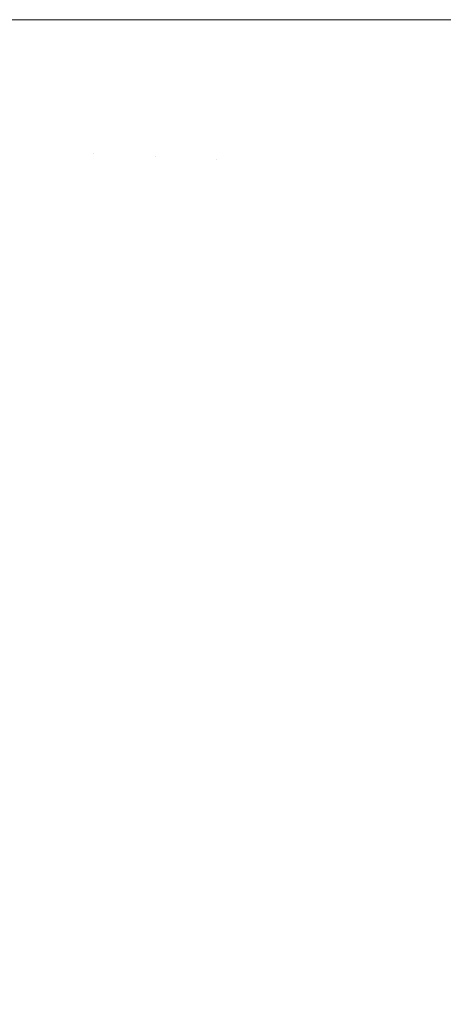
# Model space of a CAD drawing. Header units: centimetres. Extents: x -25.8 to 27.5, y 33.3 to 35.1.
# Tile 255 of 256: x 9.565 to 9.5867, y 33.7897 to 33.8401. Entities that reach past the tile are written whole.
import ezdxf

# ---------------------------------------------------------------- set-up
doc = ezdxf.new("R2010")
doc.units = ezdxf.units.CM
doc.header["$LTSCALE"] = 2.54
doc.layers.add('Lucido design-1', color=7, linetype='Continuous')

# ---------------------------------------------------------------- blocks, each defined once
blk = doc.blocks.new('Gruppo-6-1')
at = {"color": 7, "linetype": 'Continuous', "lineweight": 9}
for points in [[(-25.69296, 35.040112, 330.586121), (-25.69296, 33.440112, 330.586121), (27.40704, 33.440112, 330.586121), (27.40704, 35.040112, 330.586121)], [(-25.69296, 35.040112, 306.619358), (-25.69296, 33.440112, 306.619358), (27.40704, 33.440112, 306.619358), (27.40704, 35.040112, 306.619358)]]:
    blk.add_3dface(points, dxfattribs=at)
for points, invisible_edges in [([(9.563122, 33.840112, 330.168894), (9.565588, 33.840112, 330.16719), (9.565445, 33.833383, 330.16719), (9.562023, 33.833528, 330.169557)], 14), ([(9.563122, 33.840112, 306.202131), (9.565588, 33.840112, 306.200427), (9.565445, 33.833383, 306.200427), (9.562023, 33.833528, 306.202794)], 14), ([(9.565445, 33.833383, 330.16719), (9.565588, 33.840112, 330.16719), (9.566579, 33.840112, 330.166442)], 9), ([(9.566579, 33.840112, 330.166442), (9.568378, 33.840112, 330.165085), (9.568762, 33.833242, 330.164686), (9.565445, 33.833383, 330.16719)], 14), ([(9.565445, 33.833383, 306.200427), (9.565588, 33.840112, 306.200427), (9.566579, 33.840112, 306.199679)], 9), ([(9.566579, 33.840112, 306.199679), (9.568378, 33.840112, 306.198322), (9.568762, 33.833242, 306.197923), (9.565445, 33.833383, 306.200427)], 14), ([(9.568378, 33.840112, 330.165085), (9.568907, 33.840112, 330.164686), (9.568762, 33.833242, 330.164686)], 10), ([(9.568378, 33.840112, 306.198322), (9.568907, 33.840112, 306.197923), (9.568762, 33.833242, 306.197923)], 10), ([(9.571969, 33.833106, 330.162048), (9.568762, 33.833242, 330.164686), (9.568907, 33.840112, 330.164686), (9.571648, 33.840112, 330.162435)], 11), ([(9.571969, 33.833106, 306.195285), (9.568762, 33.833242, 306.197923), (9.568907, 33.840112, 306.197923), (9.571648, 33.840112, 306.195672)], 11), ([(9.571648, 33.840112, 330.162435), (9.572118, 33.840112, 330.162048), (9.571969, 33.833106, 330.162048)], 10), ([(9.571648, 33.840112, 306.195672), (9.572118, 33.840112, 306.195285), (9.571969, 33.833106, 306.195285)], 10), ([(9.575061, 33.832975, 330.159282), (9.571969, 33.833106, 330.162048), (9.572118, 33.840112, 330.162048), (9.574815, 33.840112, 330.159637)], 11), ([(9.575061, 33.832975, 306.192519), (9.571969, 33.833106, 306.195285), (9.572118, 33.840112, 306.195285), (9.574815, 33.840112, 306.192874)], 11), ([(9.574815, 33.840112, 330.159637), (9.575213, 33.840112, 330.159282), (9.575061, 33.832975, 330.159282)], 10), ([(9.574815, 33.840112, 306.192874), (9.575213, 33.840112, 306.192519), (9.575061, 33.832975, 306.192519)], 10), ([(9.577751, 33.840112, 330.156832), (9.577597, 33.832867, 330.156832), (9.575061, 33.832975, 330.159282), (9.575213, 33.840112, 330.159282)], 7), ([(9.577751, 33.840112, 306.190069), (9.577597, 33.832867, 306.190069), (9.575061, 33.832975, 306.192519), (9.575213, 33.840112, 306.192519)], 7), ([(9.577597, 33.832867, 330.156832), (9.577751, 33.840112, 330.156832), (9.577863, 33.840112, 330.156715)], 9), ([(9.577863, 33.840112, 330.156715), (9.58062, 33.840112, 330.153842), (9.580463, 33.832745, 330.153842), (9.577597, 33.832867, 330.156832)], 14), ([(9.577597, 33.832867, 306.190069), (9.577751, 33.840112, 306.190069), (9.577863, 33.840112, 306.189952)], 9), ([(9.577863, 33.840112, 306.189952), (9.58062, 33.840112, 306.187079), (9.580463, 33.832745, 306.187079), (9.577597, 33.832867, 306.190069)], 14), ([(9.580463, 33.832745, 330.153842), (9.58062, 33.840112, 330.153842), (9.580775, 33.840112, 330.153665)], 9), ([(9.580775, 33.840112, 330.153665), (9.58336, 33.840112, 330.150737), (9.583202, 33.832629, 330.150737), (9.580463, 33.832745, 330.153842)], 14), ([(9.580463, 33.832745, 306.187079), (9.58062, 33.840112, 306.187079), (9.580775, 33.840112, 306.186902)], 9), ([(9.580775, 33.840112, 306.186902), (9.58336, 33.840112, 306.183974), (9.583202, 33.832629, 306.183974), (9.580463, 33.832745, 306.187079)], 14), ([(9.583202, 33.832629, 330.150737), (9.58336, 33.840112, 330.150737), (9.583554, 33.840112, 330.150499)], 9), ([(9.583554, 33.840112, 330.150499), (9.585968, 33.840112, 330.147525), (9.585807, 33.832518, 330.147525), (9.583202, 33.832629, 330.150737)], 14), ([(9.583202, 33.832629, 306.183974), (9.58336, 33.840112, 306.183974), (9.583554, 33.840112, 306.183736)], 9), ([(9.583554, 33.840112, 306.183736), (9.585968, 33.840112, 306.180762), (9.585807, 33.832518, 306.180762), (9.583202, 33.832629, 306.183974)], 14), ([(9.585807, 33.832518, 330.147525), (9.585968, 33.840112, 330.147525), (9.586194, 33.840112, 330.147221)], 9), ([(9.586194, 33.840112, 330.147221), (9.588439, 33.840112, 330.14421), (9.588275, 33.832413, 330.14421), (9.585807, 33.832518, 330.147525)], 14), ([(9.585807, 33.832518, 306.180762), (9.585968, 33.840112, 306.180762), (9.586194, 33.840112, 306.180458)], 9), ([(9.586194, 33.840112, 306.180458), (9.588439, 33.840112, 306.177447), (9.588275, 33.832413, 306.177447), (9.585807, 33.832518, 306.180762)], 14), ([(9.565445, 33.833383, 330.16719), (9.565016, 33.826666, 330.16719), (9.561604, 33.826957, 330.169557), (9.562023, 33.833528, 330.169557)], 15), ([(9.565445, 33.833383, 306.200427), (9.565016, 33.826666, 306.200427), (9.561604, 33.826957, 306.202794), (9.562023, 33.833528, 306.202794)], 15), ([(9.568762, 33.833242, 330.164686), (9.568324, 33.826385, 330.164686), (9.565016, 33.826666, 330.16719), (9.565445, 33.833383, 330.16719)], 15), ([(9.568762, 33.833242, 306.197923), (9.568324, 33.826385, 306.197923), (9.565016, 33.826666, 306.200427), (9.565445, 33.833383, 306.200427)], 15), ([(9.571969, 33.833106, 330.162048), (9.571523, 33.826112, 330.162048), (9.568324, 33.826385, 330.164686), (9.568762, 33.833242, 330.164686)], 15), ([(9.571969, 33.833106, 306.195285), (9.571523, 33.826112, 306.195285), (9.568324, 33.826385, 306.197923), (9.568762, 33.833242, 306.197923)], 15), ([(9.575061, 33.832975, 330.159282), (9.574607, 33.82585, 330.159282), (9.571523, 33.826112, 330.162048), (9.571969, 33.833106, 330.162048)], 15), ([(9.575061, 33.832975, 306.192519), (9.574607, 33.82585, 306.192519), (9.571523, 33.826112, 306.195285), (9.571969, 33.833106, 306.195285)], 15), ([(9.577597, 33.832867, 330.156832), (9.577136, 33.825635, 330.156832), (9.574607, 33.82585, 330.159282), (9.575061, 33.832975, 330.159282)], 15), ([(9.577597, 33.832867, 306.190069), (9.577136, 33.825635, 306.190069), (9.574607, 33.82585, 306.192519), (9.575061, 33.832975, 306.192519)], 15), ([(9.580463, 33.832745, 330.153842), (9.579994, 33.825391, 330.153842), (9.577136, 33.825635, 330.156832), (9.577597, 33.832867, 330.156832)], 15), ([(9.580463, 33.832745, 306.187079), (9.579994, 33.825391, 306.187079), (9.577136, 33.825635, 306.190069), (9.577597, 33.832867, 306.190069)], 15), ([(9.583202, 33.832629, 330.150737), (9.582725, 33.825159, 330.150737), (9.579994, 33.825391, 330.153842), (9.580463, 33.832745, 330.153842)], 15), ([(9.583202, 33.832629, 306.183974), (9.582725, 33.825159, 306.183974), (9.579994, 33.825391, 306.187079), (9.580463, 33.832745, 306.187079)], 15), ([(9.585807, 33.832518, 330.147525), (9.585324, 33.824938, 330.147525), (9.582725, 33.825159, 330.150737), (9.583202, 33.832629, 330.150737)], 15), ([(9.585807, 33.832518, 306.180762), (9.585324, 33.824938, 306.180762), (9.582725, 33.825159, 306.183974), (9.583202, 33.832629, 306.183974)], 15), ([(9.588275, 33.832413, 330.14421), (9.587785, 33.824728, 330.14421), (9.585324, 33.824938, 330.147525), (9.585807, 33.832518, 330.147525)], 15), ([(9.588275, 33.832413, 306.177447), (9.587785, 33.824728, 306.177447), (9.585324, 33.824938, 306.180762), (9.585807, 33.832518, 306.180762)], 15), ([(9.565016, 33.826666, 330.16719), (9.564303, 33.819974, 330.16719), (9.560907, 33.820409, 330.169557), (9.561604, 33.826957, 330.169557)], 15), ([(9.565016, 33.826666, 306.200427), (9.564303, 33.819974, 306.200427), (9.560907, 33.820409, 306.202794), (9.561604, 33.826957, 306.202794)], 15), ([(9.568324, 33.826385, 330.164686), (9.567596, 33.819552, 330.164686), (9.564303, 33.819974, 330.16719), (9.565016, 33.826666, 330.16719)], 15), ([(9.568324, 33.826385, 306.197923), (9.567596, 33.819552, 306.197923), (9.564303, 33.819974, 306.200427), (9.565016, 33.826666, 306.200427)], 15), ([(9.571523, 33.826112, 330.162048), (9.570781, 33.819144, 330.162048), (9.567596, 33.819552, 330.164686), (9.568324, 33.826385, 330.164686)], 15), ([(9.571523, 33.826112, 306.195285), (9.570781, 33.819144, 306.195285), (9.567596, 33.819552, 306.197923), (9.568324, 33.826385, 306.197923)], 15), ([(9.574607, 33.82585, 330.159282), (9.573851, 33.818751, 330.159282), (9.570781, 33.819144, 330.162048), (9.571523, 33.826112, 330.162048)], 15), ([(9.574607, 33.82585, 306.192519), (9.573851, 33.818751, 306.192519), (9.570781, 33.819144, 306.195285), (9.571523, 33.826112, 306.195285)], 15), ([(9.577136, 33.825635, 330.156832), (9.576368, 33.818429, 330.156832), (9.573851, 33.818751, 330.159282), (9.574607, 33.82585, 330.159282)], 15), ([(9.577136, 33.825635, 306.190069), (9.576368, 33.818429, 306.190069), (9.573851, 33.818751, 306.192519), (9.574607, 33.82585, 306.192519)], 15), ([(9.579994, 33.825391, 330.153842), (9.579214, 33.818064, 330.153842), (9.576368, 33.818429, 330.156832), (9.577136, 33.825635, 330.156832)], 15), ([(9.579994, 33.825391, 306.187079), (9.579214, 33.818064, 306.187079), (9.576368, 33.818429, 306.190069), (9.577136, 33.825635, 306.190069)], 15), ([(9.582725, 33.825159, 330.150737), (9.581932, 33.817716, 330.150737), (9.579214, 33.818064, 330.153842), (9.579994, 33.825391, 330.153842)], 15), ([(9.582725, 33.825159, 306.183974), (9.581932, 33.817716, 306.183974), (9.579214, 33.818064, 306.187079), (9.579994, 33.825391, 306.187079)], 15), ([(9.585324, 33.824938, 330.147525), (9.584519, 33.817385, 330.147525), (9.581932, 33.817716, 330.150737), (9.582725, 33.825159, 330.150737)], 15), ([(9.585324, 33.824938, 306.180762), (9.584519, 33.817385, 306.180762), (9.581932, 33.817716, 306.183974), (9.582725, 33.825159, 306.183974)], 15), ([(9.587785, 33.824728, 330.14421), (9.586969, 33.817071, 330.14421), (9.584519, 33.817385, 330.147525), (9.585324, 33.824938, 330.147525)], 15), ([(9.587785, 33.824728, 306.177447), (9.586969, 33.817071, 306.177447), (9.584519, 33.817385, 306.180762), (9.585324, 33.824938, 306.180762)], 15), ([(9.567596, 33.819552, 330.164686), (9.566579, 33.812756, 330.164686), (9.563307, 33.813317, 330.16719), (9.564303, 33.819974, 330.16719)], 15), ([(9.567596, 33.819552, 306.197923), (9.566579, 33.812756, 306.197923), (9.563307, 33.813317, 306.200427), (9.564303, 33.819974, 306.200427)], 15), ([(9.570781, 33.819144, 330.162048), (9.569743, 33.812214, 330.162048), (9.566579, 33.812756, 330.164686), (9.567596, 33.819552, 330.164686)], 15), ([(9.570781, 33.819144, 306.195285), (9.569743, 33.812214, 306.195285), (9.566579, 33.812756, 306.197923), (9.567596, 33.819552, 306.197923)], 15), ([(9.573851, 33.818751, 330.159282), (9.572794, 33.811691, 330.159282), (9.569743, 33.812214, 330.162048), (9.570781, 33.819144, 330.162048)], 15), ([(9.573851, 33.818751, 306.192519), (9.572794, 33.811691, 306.192519), (9.569743, 33.812214, 306.195285), (9.570781, 33.819144, 306.195285)], 15), ([(9.576368, 33.818429, 330.156832), (9.575295, 33.811262, 330.156832), (9.572794, 33.811691, 330.159282), (9.573851, 33.818751, 330.159282)], 15), ([(9.576368, 33.818429, 306.190069), (9.575295, 33.811262, 306.190069), (9.572794, 33.811691, 306.192519), (9.573851, 33.818751, 306.192519)], 15), ([(9.579214, 33.818064, 330.153842), (9.578123, 33.810777, 330.153842), (9.575295, 33.811262, 330.156832), (9.576368, 33.818429, 330.156832)], 15), ([(9.579214, 33.818064, 306.187079), (9.578123, 33.810777, 306.187079), (9.575295, 33.811262, 306.190069), (9.576368, 33.818429, 306.190069)], 15), ([(9.581932, 33.817716, 330.150737), (9.580824, 33.810314, 330.150737), (9.578123, 33.810777, 330.153842), (9.579214, 33.818064, 330.153842)], 15), ([(9.581932, 33.817716, 306.183974), (9.580824, 33.810314, 306.183974), (9.578123, 33.810777, 306.187079), (9.579214, 33.818064, 306.187079)], 15), ([(9.584519, 33.817385, 330.147525), (9.583394, 33.809873, 330.147525), (9.580824, 33.810314, 330.150737), (9.581932, 33.817716, 330.150737)], 15), ([(9.584519, 33.817385, 306.180762), (9.583394, 33.809873, 306.180762), (9.580824, 33.810314, 306.183974), (9.581932, 33.817716, 306.183974)], 15), ([(9.586969, 33.817071, 330.14421), (9.585829, 33.809455, 330.14421), (9.583394, 33.809873, 330.147525), (9.584519, 33.817385, 330.147525)], 15), ([(9.586969, 33.817071, 306.177447), (9.585829, 33.809455, 306.177447), (9.583394, 33.809873, 306.180762), (9.584519, 33.817385, 306.180762)], 15), ([(9.58928, 33.816775, 330.140799), (9.588125, 33.809062, 330.140799), (9.585829, 33.809455, 330.14421), (9.586969, 33.817071, 330.14421)], 15), ([(9.58928, 33.816775, 306.174036), (9.588125, 33.809062, 306.174036), (9.585829, 33.809455, 306.177447), (9.586969, 33.817071, 306.177447)], 15), ([(9.566579, 33.812756, 330.164686), (9.565274, 33.80601, 330.164686), (9.562029, 33.806709, 330.16719), (9.563307, 33.813317, 330.16719)], 15), ([(9.566579, 33.812756, 306.197923), (9.565274, 33.80601, 306.197923), (9.562029, 33.806709, 306.200427), (9.563307, 33.813317, 306.200427)], 15), ([(9.569743, 33.812214, 330.162048), (9.568413, 33.805334, 330.162048), (9.565274, 33.80601, 330.164686), (9.566579, 33.812756, 330.164686)], 15), ([(9.569743, 33.812214, 306.195285), (9.568413, 33.805334, 306.195285), (9.565274, 33.80601, 306.197923), (9.566579, 33.812756, 306.197923)], 15), ([(9.572794, 33.811691, 330.159282), (9.571438, 33.804681, 330.159282), (9.568413, 33.805334, 330.162048), (9.569743, 33.812214, 330.162048)], 15), ([(9.572794, 33.811691, 306.192519), (9.571438, 33.804681, 306.192519), (9.568413, 33.805334, 306.195285), (9.569743, 33.812214, 306.195285)], 15), ([(9.575295, 33.811262, 330.156832), (9.573919, 33.804147, 330.156832), (9.571438, 33.804681, 330.159282), (9.572794, 33.811691, 330.159282)], 15), ([(9.575295, 33.811262, 306.190069), (9.573919, 33.804147, 306.190069), (9.571438, 33.804681, 306.192519), (9.572794, 33.811691, 306.192519)], 15), ([(9.578123, 33.810777, 330.153842), (9.576724, 33.803542, 330.153842), (9.573919, 33.804147, 330.156832), (9.575295, 33.811262, 330.156832)], 15), ([(9.578123, 33.810777, 306.187079), (9.576724, 33.803542, 306.187079), (9.573919, 33.804147, 306.190069), (9.575295, 33.811262, 306.190069)], 15), ([(9.580824, 33.810314, 330.150737), (9.579403, 33.802965, 330.150737), (9.576724, 33.803542, 330.153842), (9.578123, 33.810777, 330.153842)], 15), ([(9.580824, 33.810314, 306.183974), (9.579403, 33.802965, 306.183974), (9.576724, 33.803542, 306.187079), (9.578123, 33.810777, 306.187079)], 15), ([(9.583394, 33.809873, 330.147525), (9.581952, 33.802416, 330.147525), (9.579403, 33.802965, 330.150737), (9.580824, 33.810314, 330.150737)], 15), ([(9.583394, 33.809873, 306.180762), (9.581952, 33.802416, 306.180762), (9.579403, 33.802965, 306.183974), (9.580824, 33.810314, 306.183974)], 15), ([(9.585829, 33.809455, 330.14421), (9.584367, 33.801895, 330.14421), (9.581952, 33.802416, 330.147525), (9.583394, 33.809873, 330.147525)], 15), ([(9.585829, 33.809455, 306.177447), (9.584367, 33.801895, 306.177447), (9.581952, 33.802416, 306.180762), (9.583394, 33.809873, 306.180762)], 15), ([(9.588125, 33.809062, 330.140799), (9.586644, 33.801404, 330.140799), (9.584367, 33.801895, 330.14421), (9.585829, 33.809455, 330.14421)], 15), ([(9.588125, 33.809062, 306.174036), (9.586644, 33.801404, 306.174036), (9.584367, 33.801895, 306.177447), (9.585829, 33.809455, 306.177447)], 15), ([(9.590279, 33.808693, 330.137298), (9.58878, 33.800944, 330.137298), (9.586644, 33.801404, 330.140799), (9.588125, 33.809062, 330.140799)], 15), ([(9.590279, 33.808693, 306.170535), (9.58878, 33.800944, 306.170535), (9.586644, 33.801404, 306.174036), (9.588125, 33.809062, 306.174036)], 15), ([(9.565274, 33.80601, 330.164686), (9.563684, 33.799325, 330.164686), (9.560472, 33.800162, 330.16719), (9.562029, 33.806709, 330.16719)], 15), ([(9.565274, 33.80601, 306.197923), (9.563684, 33.799325, 306.197923), (9.560472, 33.800162, 306.200427), (9.562029, 33.806709, 306.200427)], 15), ([(9.568413, 33.805334, 330.162048), (9.566791, 33.798516, 330.162048), (9.563684, 33.799325, 330.164686), (9.565274, 33.80601, 330.164686)], 15), ([(9.568413, 33.805334, 306.195285), (9.566791, 33.798516, 306.195285), (9.563684, 33.799325, 306.197923), (9.565274, 33.80601, 306.197923)], 15), ([(9.571438, 33.804681, 330.159282), (9.569787, 33.797736, 330.159282), (9.566791, 33.798516, 330.162048), (9.568413, 33.805334, 330.162048)], 15), ([(9.571438, 33.804681, 306.192519), (9.569787, 33.797736, 306.192519), (9.566791, 33.798516, 306.195285), (9.568413, 33.805334, 306.195285)], 15), ([(9.573919, 33.804147, 330.156832), (9.572242, 33.797097, 330.156832), (9.569787, 33.797736, 330.159282), (9.571438, 33.804681, 330.159282)], 15), ([(9.573919, 33.804147, 306.190069), (9.572242, 33.797097, 306.190069), (9.569787, 33.797736, 306.192519), (9.571438, 33.804681, 306.192519)], 15), ([(9.576724, 33.803542, 330.153842), (9.575019, 33.796374, 330.153842), (9.572242, 33.797097, 330.156832), (9.573919, 33.804147, 330.156832)], 15), ([(9.576724, 33.803542, 306.187079), (9.575019, 33.796374, 306.187079), (9.572242, 33.797097, 306.190069), (9.573919, 33.804147, 306.190069)], 15), ([(9.579403, 33.802965, 330.150737), (9.577671, 33.795683, 330.150737), (9.575019, 33.796374, 330.153842), (9.576724, 33.803542, 330.153842)], 15), ([(9.579403, 33.802965, 306.183974), (9.577671, 33.795683, 306.183974), (9.575019, 33.796374, 306.187079), (9.576724, 33.803542, 306.187079)], 15), ([(9.581952, 33.802416, 330.147525), (9.580195, 33.795026, 330.147525), (9.577671, 33.795683, 330.150737), (9.579403, 33.802965, 330.150737)], 15), ([(9.581952, 33.802416, 306.180762), (9.580195, 33.795026, 306.180762), (9.577671, 33.795683, 306.183974), (9.579403, 33.802965, 306.183974)], 15), ([(9.584367, 33.801895, 330.14421), (9.582585, 33.794404, 330.14421), (9.580195, 33.795026, 330.147525), (9.581952, 33.802416, 330.147525)], 15), ([(9.584367, 33.801895, 306.177447), (9.582585, 33.794404, 306.177447), (9.580195, 33.795026, 306.180762), (9.581952, 33.802416, 306.180762)], 15), ([(9.586644, 33.801404, 330.140799), (9.58484, 33.793817, 330.140799), (9.582585, 33.794404, 330.14421), (9.584367, 33.801895, 330.14421)], 15), ([(9.586644, 33.801404, 306.174036), (9.58484, 33.793817, 306.174036), (9.582585, 33.794404, 306.177447), (9.584367, 33.801895, 306.177447)], 15), ([(9.58878, 33.800944, 330.137298), (9.586954, 33.793266, 330.137298), (9.58484, 33.793817, 330.140799), (9.586644, 33.801404, 330.140799)], 15), ([(9.58878, 33.800944, 306.170535), (9.586954, 33.793266, 306.170535), (9.58484, 33.793817, 306.174036), (9.586644, 33.801404, 306.174036)], 15), ([(9.566791, 33.798516, 330.162048), (9.564882, 33.791773, 330.162048), (9.561812, 33.792714, 330.164686), (9.563684, 33.799325, 330.164686)], 15), ([(9.566791, 33.798516, 306.195285), (9.564882, 33.791773, 306.195285), (9.561812, 33.792714, 306.197923), (9.563684, 33.799325, 306.197923)], 15), ([(9.569787, 33.797736, 330.159282), (9.567841, 33.790867, 330.159282), (9.564882, 33.791773, 330.162048), (9.566791, 33.798516, 330.162048)], 15), ([(9.569787, 33.797736, 306.192519), (9.567841, 33.790867, 306.192519), (9.564882, 33.791773, 306.195285), (9.566791, 33.798516, 306.195285)], 15), ([(9.572242, 33.797097, 330.156832), (9.570268, 33.790124, 330.156832), (9.567841, 33.790867, 330.159282), (9.569787, 33.797736, 330.159282)], 15), ([(9.572242, 33.797097, 306.190069), (9.570268, 33.790124, 306.190069), (9.567841, 33.790867, 306.192519), (9.569787, 33.797736, 306.192519)], 15), ([(9.575019, 33.796374, 330.153842), (9.573011, 33.789284, 330.153842), (9.570268, 33.790124, 330.156832), (9.572242, 33.797097, 330.156832)], 15), ([(9.575019, 33.796374, 306.187079), (9.573011, 33.789284, 306.187079), (9.570268, 33.790124, 306.190069), (9.572242, 33.797097, 306.190069)], 15), ([(9.577671, 33.795683, 330.150737), (9.575632, 33.788481, 330.150737), (9.573011, 33.789284, 330.153842), (9.575019, 33.796374, 330.153842)], 15), ([(9.577671, 33.795683, 306.183974), (9.575632, 33.788481, 306.183974), (9.573011, 33.789284, 306.187079), (9.575019, 33.796374, 306.187079)], 15), ([(9.580195, 33.795026, 330.147525), (9.578125, 33.787718, 330.147525), (9.575632, 33.788481, 330.150737), (9.577671, 33.795683, 330.150737)], 15), ([(9.580195, 33.795026, 306.180762), (9.578125, 33.787718, 306.180762), (9.575632, 33.788481, 306.183974), (9.577671, 33.795683, 306.183974)], 15), ([(9.582585, 33.794404, 330.14421), (9.580487, 33.786994, 330.14421), (9.578125, 33.787718, 330.147525), (9.580195, 33.795026, 330.147525)], 15), ([(9.582585, 33.794404, 306.177447), (9.580487, 33.786994, 306.177447), (9.578125, 33.787718, 306.180762), (9.580195, 33.795026, 306.180762)], 15), ([(9.58484, 33.793817, 330.140799), (9.582715, 33.786312, 330.140799), (9.580487, 33.786994, 330.14421), (9.582585, 33.794404, 330.14421)], 15), ([(9.58484, 33.793817, 306.174036), (9.582715, 33.786312, 306.174036), (9.580487, 33.786994, 306.177447), (9.582585, 33.794404, 306.177447)], 15), ([(9.586954, 33.793266, 330.137298), (9.584804, 33.785673, 330.137298), (9.582715, 33.786312, 330.140799), (9.58484, 33.793817, 330.140799)], 15), ([(9.586954, 33.793266, 306.170535), (9.584804, 33.785673, 306.170535), (9.582715, 33.786312, 306.174036), (9.58484, 33.793817, 306.174036)], 15), ([(9.588925, 33.792753, 330.133712), (9.586751, 33.785076, 330.133712), (9.584804, 33.785673, 330.137298), (9.586954, 33.793266, 330.137298)], 15), ([(9.588925, 33.792753, 306.166949), (9.586751, 33.785076, 306.166949), (9.584804, 33.785673, 306.170535), (9.586954, 33.793266, 306.170535)], 15), ([(9.567841, 33.790867, 330.159282), (9.565606, 33.784087, 330.159282), (9.562688, 33.785118, 330.162048), (9.564882, 33.791773, 330.162048)], 15), ([(9.567841, 33.790867, 306.192519), (9.565606, 33.784087, 306.192519), (9.562688, 33.785118, 306.195285), (9.564882, 33.791773, 306.195285)], 15), ([(9.570268, 33.790124, 330.156832), (9.567999, 33.783241, 330.156832), (9.565606, 33.784087, 330.159282), (9.567841, 33.790867, 330.159282)], 15), ([(9.570268, 33.790124, 306.190069), (9.567999, 33.783241, 306.190069), (9.565606, 33.784087, 306.192519), (9.567841, 33.790867, 306.192519)], 15), ([(9.573011, 33.789284, 330.153842), (9.570704, 33.782286, 330.153842), (9.567999, 33.783241, 330.156832), (9.570268, 33.790124, 330.156832)], 15), ([(9.573011, 33.789284, 306.187079), (9.570704, 33.782286, 306.187079), (9.567999, 33.783241, 306.190069), (9.570268, 33.790124, 306.190069)], 15)]:
    blk.add_3dface(points, dxfattribs=dict(at, invisible_edges=invisible_edges))

msp = doc.modelspace()

# ---------------------------------------------------------------- block references
at = {"layer": 'Lucido design-1', "color": 7}
msp.add_blockref('Gruppo-6-1', (0, 0), dxfattribs=at)

doc.saveas('drawing.dxf')
